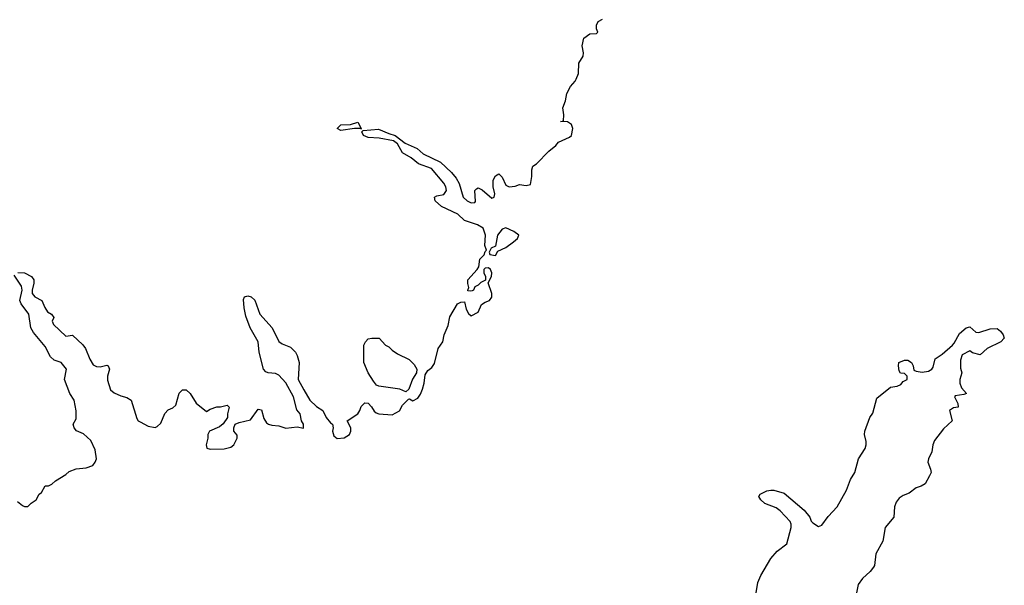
# Model space of a CAD drawing. Header units: inches. Extents: x 2221774 to 2440637, y 201306 to 357559.
# Tile 67 of 245: x 2326762 to 2332491, y 245954 to 249242. Entities that reach past the tile are written whole.
import ezdxf

# ---------------------------------------------------------------- set-up
doc = ezdxf.new("R2010")
doc.units = ezdxf.units.IN
doc.header["$MEASUREMENT"] = 0
doc.layers.add('C3224', color=7, linetype='Continuous')
doc.layers.add('C3234', color=7, linetype='Continuous')

msp = doc.modelspace()

# ---------------------------------------------------------------- linework, layer by layer
at = {"layer": 'C3224', "color": 5, "elevation": 40}
for points in [[(2326751.6, 247771.6), (2326790, 247771), (2326832, 247750), (2326843.7, 247730), (2326845.3, 247710), (2326834.6, 247670), (2326834, 247650), (2326850.2, 247630.2), (2326890.6, 247610), (2326908.2, 247568.2), (2326924.1, 247544.1), (2326946.8, 247530), (2326961, 247510), (2326951, 247490), (2326959.1, 247470), (2327030, 247403), (2327070, 247407.3), (2327130, 247352.9), (2327146, 247330), (2327170, 247268.2), (2327190, 247236.5), (2327210, 247227), (2327230, 247224.9), (2327270, 247233), (2327278, 247230), (2327284, 247210), (2327273.4, 247170), (2327273.7, 247146.3), (2327290.4, 247090.4), (2327312.5, 247072.5), (2327350, 247055.5), (2327386, 247046), (2327410, 247031), (2327444.5, 246924.5), (2327450.9, 246910.9), (2327463.5, 246903.5), (2327510, 246878.8), (2327550, 246871.3), (2327563.1, 246876.9), (2327583.1, 246896.9), (2327606.3, 246953.7), (2327626.3, 246973.7), (2327653.6, 246986.4), (2327670, 247002), (2327690, 247071), (2327710, 247091), (2327730, 247091), (2327754.8, 247070), (2327790, 247012), (2327850, 246964.7), (2327870, 246978), (2327909.2, 246990.8), (2327930, 246991), (2327970, 247002), (2327982, 246990), (2327971, 246950), (2327971, 246929), (2327946.4, 246893.6), (2327925.4, 246874.6), (2327866, 246850), (2327858, 246830), (2327858, 246810), (2327846.8, 246770), (2327851.6, 246751.6), (2327870, 246744.7), (2327952.9, 246747.1), (2327990, 246758), (2328008, 246770), (2328028, 246810), (2328027.3, 246827.3), (2328008, 246850), (2328008, 246870), (2328015.3, 246890), (2328038.6, 246901.4), (2328104.7, 246915.3), (2328150, 246978), (2328170, 246974), (2328183, 246923), (2328198.5, 246898.5), (2328210, 246890.7), (2328230, 246884), (2328270, 246880.7), (2328310, 246867.7), (2328376, 246876), (2328413.2, 246866.8), (2328413.2, 246890), (2328402, 246910), (2328394.5, 246950), (2328374.5, 246974.5), (2328356.4, 247050), (2328311.1, 247131.1), (2328270, 247175.6), (2328250, 247185.6), (2328208, 247190), (2328195.1, 247195.1), (2328181.2, 247210), (2328156, 247310), (2328149.3, 247369.3), (2328102.7, 247450), (2328078.6, 247518.6), (2328067.5, 247567.5), (2328064.1, 247615.9), (2328070, 247631.3), (2328090, 247636), (2328110, 247631), (2328130, 247611.3), (2328158.8, 247530), (2328230.8, 247450), (2328270.5, 247370.5), (2328290, 247357.3), (2328338.7, 247338.7), (2328367.3, 247310), (2328377.3, 247290), (2328387.7, 247250), (2328383, 247150), (2328414.9, 247090), (2328450.4, 247030), (2328490, 246992.7), (2328526, 246970), (2328544.9, 246930), (2328570, 246898), (2328582, 246890), (2328586, 246870), (2328582, 246850), (2328590, 246822.8), (2328610, 246807.3), (2328650, 246810.8), (2328682, 246830), (2328689, 246850), (2328688.7, 246870), (2328668, 246910), (2328729.1, 246950.9), (2328742, 246970), (2328750, 246994), (2328770, 247014), (2328790, 247012), (2328810, 246992), (2328825.4, 246965.4), (2328836.9, 246956.9), (2328851.1, 246951.1), (2328930, 246945.5), (2328972, 246968), (2328990, 247002), (2329024.7, 247035.3), (2329030, 247038), (2329050, 247026), (2329078.3, 247041.7), (2329095.4, 247064.6), (2329105.7, 247094.3), (2329115.8, 247130), (2329121.5, 247178.5), (2329137.2, 247202.8), (2329160.2, 247219.8), (2329176.6, 247243.4), (2329197.2, 247330), (2329225.2, 247370), (2329232.7, 247410), (2329255.3, 247464.7), (2329266, 247514), (2329309.3, 247590), (2329330, 247601), (2329350, 247602), (2329359.8, 247559.8), (2329374.4, 247534.4), (2329390, 247521), (2329430, 247541), (2329450, 247586), (2329470, 247600.7), (2329495.3, 247610), (2329508.7, 247630), (2329508.7, 247650), (2329487.3, 247712.7), (2329508, 247750), (2329508.7, 247770), (2329502, 247790), (2329490, 247799), (2329470, 247798), (2329462, 247790), (2329462, 247770), (2329472, 247750), (2329472.7, 247727.3), (2329445.4, 247714.6), (2329430, 247698), (2329411.3, 247688.7), (2329402, 247670), (2329394.4, 247665.6), (2329383.1, 247663.1), (2329370, 247666), (2329369, 247670), (2329375.3, 247684.7), (2329369.1, 247709.1), (2329369.3, 247730.7), (2329424, 247790), (2329434, 247806), (2329439, 247850), (2329464, 247876), (2329470, 247894), (2329478, 247902), (2329469.2, 247930), (2329472.7, 247990), (2329458.4, 248030), (2329425.2, 248050), (2329350, 248074.7), (2329311.7, 248111.7), (2329216.9, 248156.9), (2329179.7, 248190), (2329176, 248210), (2329190, 248217.6), (2329230, 248225.7), (2329246.3, 248250), (2329242.7, 248270), (2329231.1, 248291.1), (2329157.7, 248377.7), (2329083.4, 248403.4), (2329039.5, 248439.5), (2328990, 248468.6), (2328960.4, 248520.4), (2328937.8, 248537.8), (2328853.5, 248553.5), (2328790, 248556.9), (2328762, 248570), (2328754, 248590), (2328761.5, 248598.5), (2328850, 248605.3), (2328910, 248580.3), (2328947.3, 248570), (2329005.2, 248525.2), (2329074.2, 248494.2), (2329110, 248463.2), (2329210, 248414.9), (2329274.6, 248354.6), (2329301.6, 248321.6), (2329318.8, 248290), (2329342.8, 248210), (2329366.7, 248190), (2329390, 248178.3), (2329410, 248179.1), (2329413.8, 248186.2), (2329411.4, 248248.6), (2329420.1, 248259.9), (2329430, 248264.4), (2329452.6, 248252.6), (2329510, 248203.8), (2329524, 248210), (2329527.3, 248230), (2329516.9, 248270), (2329517, 248310), (2329530, 248334.8), (2329550, 248346), (2329570, 248326), (2329590, 248281), (2329610, 248270.8), (2329645.6, 248274.4), (2329670, 248284.7), (2329710, 248278), (2329735.3, 248284.7), (2329742, 248330), (2329742, 248370), (2329749, 248390), (2329770, 248404.7), (2329841.5, 248478.5), (2329882, 248510), (2329898, 248530), (2329961.2, 248558.8), (2329974, 248570), (2329981.2, 248610), (2329972.5, 248632.5), (2329950, 248648.7), (2329908.7, 248650), (2329926, 248654), (2329928, 248690), (2329922, 248730), (2329937.2, 248770), (2329946.3, 248813.7), (2329966.3, 248853.7), (2329994.8, 248885.2), (2330000, 248897.3)], [(2326750, 246442), (2326778, 246418), (2326790, 246412), (2326810, 246412), (2326828.9, 246431.1), (2326858, 246450), (2326876.4, 246483.6), (2326890, 246494), (2326910, 246532), (2326930, 246532), (2326950, 246542), (2326970, 246562), (2327030, 246598), (2327050, 246616), (2327090, 246631), (2327150, 246636), (2327188, 246650), (2327202, 246670), (2327208.7, 246690), (2327202, 246742), (2327176.6, 246796.6), (2327133.8, 246833.8), (2327092.9, 246852.9), (2327079, 246870), (2327074, 246890), (2327090, 246922), (2327091.8, 246968.2), (2327079.1, 247030), (2327054.3, 247070), (2327022.7, 247150), (2327035.6, 247210), (2327002.9, 247250), (2326963.6, 247263.6), (2326942.3, 247282.3), (2326910, 247343), (2326843.4, 247423.4), (2326827.1, 247450), (2326815.4, 247530), (2326771.5, 247590), (2326763.6, 247610), (2326777.6, 247670), (2326773.4, 247693.4), (2326730, 247758)]]:
    msp.add_lwpolyline(points, dxfattribs=at)
for points in [[(2328748.4, 248609.1), (2328710, 248609.7), (2328630, 248597.6), (2328609.5, 248609.5), (2328630, 248631.6), (2328686.7, 248633.3), (2328730, 248646)], [(2328748.4, 248609.1), (2328750, 248606), (2328749.1, 248609.1)], [(2329591.7, 248031.7), (2329570, 248025.2), (2329542.8, 247990), (2329530, 247926), (2329506, 247914), (2329494, 247890), (2329498, 247878), (2329530, 247872), (2329544, 247896), (2329590, 247918.8), (2329635.3, 247950), (2329658, 247970), (2329666, 247990), (2329638, 248010)], [(2329010, 247079), (2328973.3, 247093.3), (2328852.1, 247112.1), (2328838, 247118), (2328820.2, 247140.2), (2328789.1, 247189.1), (2328764, 247250), (2328765.2, 247350), (2328774, 247370), (2328790, 247386), (2328811.6, 247391.6), (2328854, 247390), (2328890.9, 247350.9), (2328910, 247341), (2328930, 247321), (2328959.8, 247299.8), (2329027.7, 247267.7), (2329056.8, 247236.8), (2329074, 247210), (2329072, 247190), (2329047.5, 247152.5), (2329026, 247094)]]:
    msp.add_lwpolyline(points, close=True, dxfattribs=at)
at = {"layer": 'C3234', "color": 5}
for points, elevation in [([(2330000, 248897.3), (2330014, 248930), (2330015.3, 248990), (2330041.2, 249030), (2330042.7, 249050), (2330036, 249090), (2330044.7, 249135.3), (2330080.4, 249159.6), (2330118, 249162), (2330126, 249170), (2330118, 249190), (2330118, 249210), (2330128.9, 249231.1), (2330154, 249246)], 40), ([(2331046.6, 245910), (2331057.8, 245970), (2331074.2, 246010), (2331133.5, 246110), (2331170, 246153.1), (2331225.3, 246194.7), (2331251, 246290), (2331251.1, 246310), (2331244.8, 246324.8), (2331187.1, 246387.1), (2331163.6, 246403.6), (2331098.4, 246430), (2331074.5, 246450), (2331063.7, 246470), (2331070, 246484.7), (2331110, 246502.8), (2331133.6, 246506.4), (2331150, 246506.8), (2331210, 246490.3), (2331327, 246390), (2331358.9, 246350), (2331367.7, 246327.7), (2331377.1, 246317.1), (2331410, 246296.5), (2331430, 246304.4), (2331465.8, 246354.2), (2331518.9, 246410), (2331572.5, 246507.5), (2331597.2, 246570), (2331622.2, 246610), (2331642.7, 246690), (2331681, 246750), (2331687.6, 246770), (2331687.4, 246790), (2331677.7, 246830), (2331680.4, 246850), (2331709.7, 246930), (2331725.8, 246954.2), (2331750, 247041), (2331830, 247106.8), (2331868, 247112), (2331890, 247122), (2331902, 247138), (2331926, 247150), (2331926, 247170), (2331910, 247186), (2331887.3, 247187.3), (2331880.4, 247200.4), (2331875.3, 247230), (2331878, 247250), (2331910, 247262.8), (2331930, 247262.8), (2331950.8, 247250), (2331961, 247230), (2331964.7, 247204.7), (2331978, 247198), (2332014, 247194), (2332050, 247199.1), (2332069.6, 247210.4), (2332078, 247222), (2332090, 247271.3), (2332130, 247298), (2332189.2, 247350.8), (2332199, 247361), (2332230, 247418), (2332268.7, 247450), (2332290, 247456), (2332326.4, 247426.4), (2332342.8, 247422.8), (2332410, 247444.9), (2332450, 247446.8), (2332470, 247431), (2332484.7, 247410), (2332491.3, 247390), (2332472, 247370), (2332390.7, 247330), (2332350, 247293.2), (2332306, 247306), (2332290, 247318), (2332246, 247294), (2332236.9, 247263.1), (2332236.9, 247216.9), (2332244.7, 247190), (2332233.4, 247150), (2332233.4, 247130), (2332241.6, 247101.6), (2332272, 247070), (2332256.8, 247063.2), (2332204.7, 247055.3), (2332202, 247050), (2332221, 247010), (2332222, 246990), (2332194.8, 246985.2), (2332172, 246970), (2332187.7, 246910), (2332137.3, 246862.7), (2332084.7, 246795.3), (2332074.7, 246770), (2332070, 246729.3), (2332050.2, 246690), (2332045.5, 246670), (2332062.4, 246630), (2332066, 246610), (2332057, 246590), (2332030, 246544.4), (2332007.3, 246530), (2331979, 246521), (2331938, 246490), (2331903.1, 246476.9), (2331879.2, 246460.8), (2331862.1, 246437.9), (2331852.3, 246410), (2331849, 246350), (2331797.2, 246290), (2331784.7, 246210), (2331743.4, 246136.6), (2331735.1, 246070), (2331730, 246058.9), (2331710, 246034), (2331666.5, 245993.5), (2331641.2, 245958.8), (2331627.5, 245890)], 20)]:
    msp.add_lwpolyline(points, dxfattribs=dict(at, elevation=elevation))

doc.saveas('drawing.dxf')
